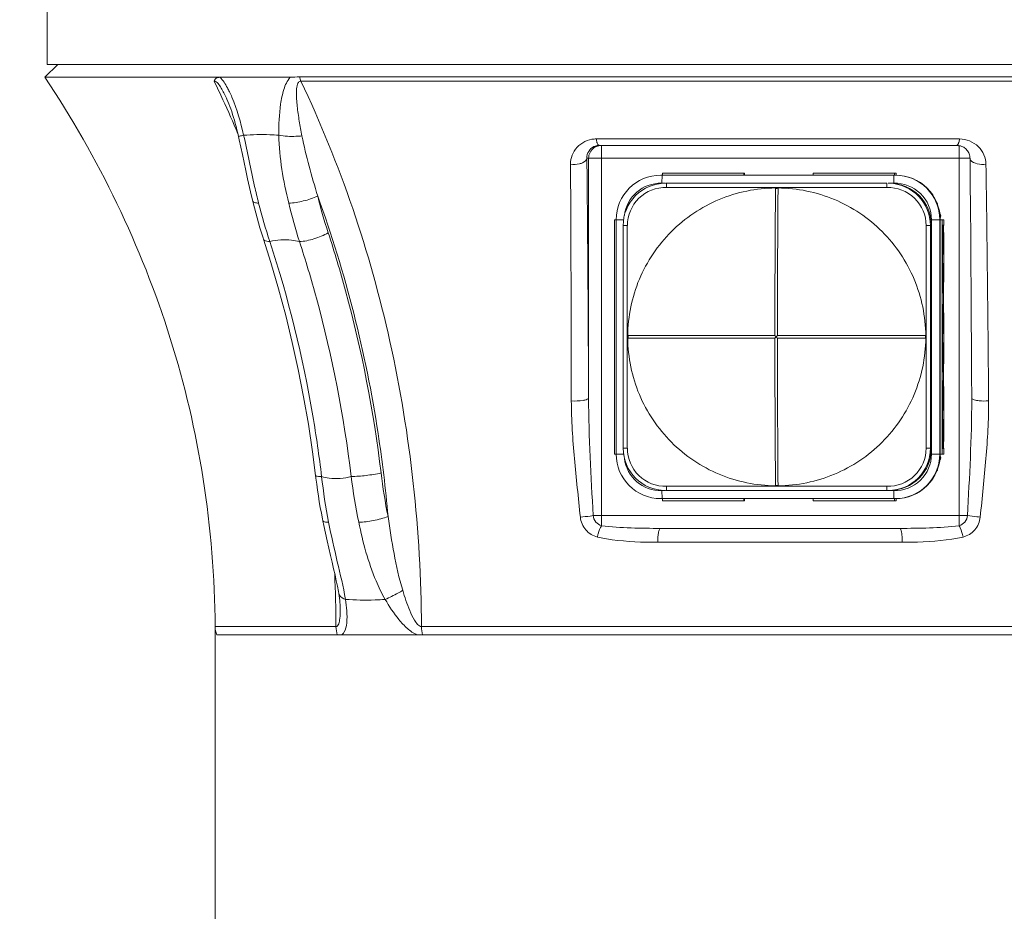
# Model space of a CAD drawing. Header units: millimetres. Extents: x 16720 to 74016, y 25810 to 81213.
# Tile 186 of 256: x 33143 to 33166, y 43435 to 43456. Entities that reach past the tile are written whole.
import ezdxf
from ezdxf import colors
from ezdxf.entities.mleader import LeaderData, LeaderLine
from ezdxf.math import Vec2, Vec3

# ---------------------------------------------------------------- set-up
doc = ezdxf.new("R2010")
doc.units = ezdxf.units.MM
for name, color, linetype, lineweight in [('1', 7, 'Continuous', 9), ('_OPISY', 110, 'Continuous', 9), ('_WIDOKOWE', 252, 'Continuous', 9), ('_WYMIAR', 151, 'Continuous', 9)]:
    doc.layers.add(name, color=color, linetype=linetype, lineweight=lineweight)
doc.styles.add('ROMANS', font='romans.shx', dxfattribs={"width": 0.8, "height": 17})
doc.styles.add('ROMANS 50', font='romans.shx', dxfattribs={"width": 0.7, "height": 10})
doc.dimstyles.new('DOM w 50', dxfattribs={"dimscale": 3, "dimtxt": 10, "dimasz": 0.3, "dimexe": 1.25, "dimexo": 2, "dimgap": 1, "dimtad": 1, "dimdec": 0, "dimtxsty": 'ROMANS 50', "dimblk1": 'wymgreg', "dimblk2": 'wymgregII', "dimsah": 1, "dimcen": 2.5, "dimdle": 1, "dimse1": 1, "dimse2": 1, "dimclre": 254, "dimadec": 0, "dimazin": 0, "dimtfac": 1, "dimtdec": 0, "dimtix": 1, "dimtmove": 1, "dimatfit": 3, "dimfxl": 1.25, "dimarcsym": 0})

# ---------------------------------------------------------------- blocks, each defined once
blk = doc.blocks.new('wymgreg')
at = {"layer": '1'}
for p, q in [((0, 5.674), (0, -5.674)), ((0, 0), (4.95, 4.95)), ((0, 0), (-4.95, -4.95)), ((4.765, 0), (-3.887, 0))]:
    blk.add_line(p, q, dxfattribs=at)
blk = doc.blocks.new('wymgregII')
at = {"layer": '1', "rotation": 180}
blk.add_blockref('wymgreg', (0, 0), dxfattribs=at)
blk = doc.blocks.new('*D6474')
at = {"layer": '_WYMIAR', "color": 0, "lineweight": -2}
blk.add_line((32032.579, 42148.669), (32032.579, 43520.252), dxfattribs=at)
at = {"layer": 'Defpoints', "color": 0}
for p in [(32032.579, 43521.152), (33746.709, 43521.152), (32311.709, 42147.769)]:
    blk.add_point(p, dxfattribs=at)
at = {"layer": '_WYMIAR', "color": 0, "linetype": 'ByBlock', "lineweight": -2, "xscale": 0.8999999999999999, "yscale": 0.8999999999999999, "zscale": 0.8999999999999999}
for name, p, rotation in [('wymgregII', (32032.579, 43521.152), 90), ('wymgreg', (32032.579, 42147.769), 270)]:
    blk.add_blockref(name, p, dxfattribs=dict(at, rotation=rotation))
at = {"layer": '_WYMIAR', "color": 0, "insert": (32024.579, 42834.461), "char_height": 10, "attachment_point": 5, "rotation": 90, "style": 'ROMANS 50'}
blk.add_mtext('1373', dxfattribs=at)
blk = doc.blocks.new('*D6479')
at = {"layer": '_WYMIAR', "color": 0, "lineweight": -2}
blk.add_line((32050.06, 43265.218), (32050.06, 43520.252), dxfattribs=at)
at = {"layer": 'Defpoints', "color": 0}
for p in [(32050.06, 43521.152), (33746.709, 43521.152), (32290.133, 43264.318)]:
    blk.add_point(p, dxfattribs=at)
at = {"layer": '_WYMIAR', "color": 0, "linetype": 'ByBlock', "lineweight": -2, "xscale": 0.8999999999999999, "yscale": 0.8999999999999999, "zscale": 0.8999999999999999}
for name, p, rotation in [('wymgregII', (32050.06, 43521.152), 90), ('wymgreg', (32050.06, 43264.318), 270)]:
    blk.add_blockref(name, p, dxfattribs=dict(at, rotation=rotation))
at = {"layer": '_WYMIAR', "color": 0, "insert": (32042.06, 43392.735), "char_height": 10, "attachment_point": 5, "rotation": 90, "style": 'ROMANS 50'}
blk.add_mtext('257', dxfattribs=at)
blk = doc.blocks.new('*D6659')
at = {"layer": '_WYMIAR', "color": 0, "lineweight": -2}
blk.add_line((32013.42, 43265.218), (32013.42, 43520.252), dxfattribs=at)
at = {"layer": 'Defpoints', "color": 0}
for p in [(32013.42, 43521.152), (33746.709, 43521.152), (32290.133, 43264.318)]:
    blk.add_point(p, dxfattribs=at)
at = {"layer": '_WYMIAR', "color": 0, "linetype": 'ByBlock', "lineweight": -2, "xscale": 0.8999999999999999, "yscale": 0.8999999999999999, "zscale": 0.8999999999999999}
for name, p, rotation in [('wymgregII', (32013.42, 43521.152), 90), ('wymgreg', (32013.42, 43264.318), 270)]:
    blk.add_blockref(name, p, dxfattribs=dict(at, rotation=rotation))
at = {"layer": '_WYMIAR', "color": 0, "insert": (32005.42, 43392.735), "char_height": 10, "attachment_point": 5, "rotation": 90, "style": 'ROMANS 50'}
blk.add_mtext('257', dxfattribs=at)
blk = doc.blocks.new('*D6663')
at = {"layer": '_WYMIAR', "color": 0, "lineweight": -2}
blk.add_line((31996.031, 42271.65), (31996.031, 43520.252), dxfattribs=at)
at = {"layer": 'Defpoints', "color": 0}
for p in [(31996.031, 43521.152), (33746.709, 43521.152), (32293.553, 42270.75)]:
    blk.add_point(p, dxfattribs=at)
at = {"layer": '_WYMIAR', "color": 0, "linetype": 'ByBlock', "lineweight": -2, "xscale": 0.8999999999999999, "yscale": 0.8999999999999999, "zscale": 0.8999999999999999}
for name, p, rotation in [('wymgregII', (31996.031, 43521.152), 90), ('wymgreg', (31996.031, 42270.75), 270)]:
    blk.add_blockref(name, p, dxfattribs=dict(at, rotation=rotation))
at = {"layer": '_WYMIAR', "color": 0, "insert": (31988.031, 42895.951), "char_height": 10, "attachment_point": 5, "rotation": 90, "style": 'ROMANS 50'}
blk.add_mtext('1250', dxfattribs=at)

msp = doc.modelspace()

# ---------------------------------------------------------------- linework, layer by layer
at = {"layer": '_WIDOKOWE'}
for p, q in [((33143.38, 43456.413), (33143.38, 43454.513)), ((33143.33, 43454.213), (33143.63, 43454.513)), ((33143.38, 43454.513), (33178.28, 43454.513)), ((33143.33, 43454.213), (33147.442, 43454.213)), ((33147.443, 43454.213), (33149.088, 43454.213)), ((33171.875, 43454.222), (33149.307, 43454.222)), ((33171.844, 43454.126), (33149.34, 43454.126)), ((33147.594, 43453.722), (33147.594, 43453.723)), ((33156.277, 43452.764), (33164.81, 43452.764)), ((33156.349, 43452.613), (33164.747, 43452.613)), ((33156.058, 43452.313), (33165.056, 43452.313)), ((33156.099, 43446.681), (33156.099, 43452.313)), ((33156.404, 43443.913), (33156.404, 43452.313)), ((33164.803, 43452.313), (33164.803, 43443.913)), ((33157.823, 43451.913), (33157.793, 43451.914)), ((33157.823, 43451.913), (33157.817, 43451.723)), ((33163.269, 43451.913), (33157.823, 43451.913)), ((33157.834, 43451.963), (33159.762, 43451.963)), ((33157.834, 43451.913), (33157.834, 43451.963)), ((33159.744, 43451.913), (33159.744, 43451.963)), ((33159.762, 43451.913), (33159.762, 43451.963)), ((33159.762, 43451.963), (33159.762, 43451.913)), ((33161.37, 43451.963), (33163.319, 43451.963)), ((33161.37, 43451.913), (33161.37, 43451.963)), ((33163.269, 43451.913), (33163.268, 43451.723)), ((33163.299, 43451.914), (33163.269, 43451.913)), ((33163.28, 43451.913), (33163.28, 43451.963)), ((33163.319, 43451.914), (33163.319, 43451.963)), ((33157.892, 43451.723), (33157.817, 43451.723)), ((33157.927, 43451.724), (33157.904, 43451.724)), ((33163.106, 43451.623), (33157.93, 43451.623)), ((33163.106, 43451.723), (33157.933, 43451.723)), ((33160.548, 43451.613), (33160.488, 43451.613)), ((33163.158, 43451.724), (33163.135, 43451.724)), ((33163.268, 43451.723), (33163.158, 43451.723)), ((33156.92, 43450.867), (33156.707, 43450.867)), ((33156.707, 43445.359), (33156.707, 43450.867)), ((33156.747, 43450.867), (33156.747, 43445.359)), ((33164.152, 43450.867), (33164.349, 43450.867)), ((33164.152, 43445.359), (33164.152, 43450.867)), ((33164.346, 43445.359), (33164.346, 43450.867)), ((33164.349, 43445.359), (33164.349, 43450.867)), ((33164.353, 43450.867), (33164.445, 43450.867)), ((33164.353, 43445.359), (33164.353, 43450.867)), ((33164.356, 43445.359), (33164.356, 43450.867)), ((33164.406, 43445.359), (33164.406, 43450.867)), ((33164.445, 43450.727), (33164.445, 43450.867)), ((33157.008, 43450.729), (33156.91, 43450.729)), ((33156.91, 43450.729), (33156.91, 43445.497)), ((33157.008, 43450.729), (33157.008, 43445.497)), ((33164.027, 43450.729), (33164.152, 43450.729)), ((33164.027, 43445.497), (33164.027, 43450.729)), ((33164.129, 43445.497), (33164.129, 43450.729)), ((33164.435, 43450.727), (33164.445, 43450.727)), ((33157.018, 43448.143), (33160.473, 43448.143)), ((33157.018, 43448.143), (33157.018, 43448.083)), ((33160.473, 43448.083), (33157.018, 43448.083)), ((33160.419, 43448.083), (33160.404, 43448.083)), ((33160.533, 43448.143), (33164.017, 43448.143)), ((33164.017, 43448.083), (33160.533, 43448.083)), ((33160.596, 43448.143), (33160.613, 43448.143)), ((33164.017, 43448.083), (33164.017, 43448.143)), ((33165.094, 43447.249), (33165.097, 43446.639)), ((33165.097, 43446.639), (33165.097, 43446.639)), ((33156.92, 43445.359), (33156.707, 43445.359)), ((33157.008, 43445.497), (33156.91, 43445.497)), ((33164.027, 43445.497), (33164.152, 43445.497)), ((33164.152, 43445.359), (33164.349, 43445.359)), ((33164.353, 43445.359), (33164.445, 43445.359)), ((33164.445, 43445.499), (33164.435, 43445.499)), ((33164.445, 43445.359), (33164.445, 43445.499)), ((33157.93, 43444.603), (33163.106, 43444.603)), ((33160.488, 43444.613), (33160.548, 43444.613)), ((33157.817, 43444.503), (33157.892, 43444.503)), ((33157.823, 43444.313), (33157.817, 43444.503)), ((33157.904, 43444.503), (33157.933, 43444.503)), ((33157.927, 43444.503), (33157.904, 43444.503)), ((33157.933, 43444.503), (33163.106, 43444.503)), ((33163.106, 43444.503), (33163.135, 43444.503)), ((33163.158, 43444.503), (33163.135, 43444.503)), ((33163.158, 43444.503), (33163.268, 43444.503)), ((33163.269, 43444.313), (33163.268, 43444.503)), ((33157.793, 43444.313), (33157.823, 43444.313)), ((33157.823, 43444.313), (33163.269, 43444.313)), ((33157.834, 43444.313), (33157.834, 43444.263)), ((33157.834, 43444.263), (33159.762, 43444.263)), ((33159.744, 43444.313), (33159.744, 43444.263)), ((33159.762, 43444.313), (33159.762, 43444.263)), ((33159.762, 43444.313), (33159.762, 43444.263)), ((33161.37, 43444.313), (33161.37, 43444.263)), ((33161.37, 43444.263), (33163.319, 43444.263)), ((33163.269, 43444.313), (33163.299, 43444.313)), ((33163.28, 43444.313), (33163.28, 43444.263)), ((33163.319, 43444.313), (33163.319, 43444.263)), ((33156.205, 43443.913), (33164.998, 43443.913)), ((33157.79, 43443.613), (33163.406, 43443.613)), ((33157.722, 43443.286), (33163.464, 43443.286)), ((33150.231, 43442.086), (33150.231, 43442.085)), ((33150.265, 43441.761), (33150.265, 43441.762)), ((33147.329, 43441.303), (33150.166, 43441.303)), ((33147.329, 43441.303), (33147.329, 43416.481)), ((33152.175, 43441.303), (33169.11, 43441.303)), ((33147.368, 43441.113), (33174.291, 43441.113))]:
    msp.add_line(p, q, dxfattribs=at)
for points in [[(33147.594, 43453.723), (33147.604, 43453.701), (33147.627, 43453.647), (33147.65, 43453.59), (33147.673, 43453.531), (33147.695, 43453.469), (33147.717, 43453.406), (33147.739, 43453.34), (33147.759, 43453.272), (33147.78, 43453.203), (33147.8, 43453.131), (33147.819, 43453.058), (33147.839, 43452.982), (33147.857, 43452.904), (33147.876, 43452.825)], [(33147.876, 43452.825), (33147.894, 43452.741), (33147.93, 43452.574), (33147.967, 43452.398), (33148.006, 43452.214), (33148.046, 43452.022), (33148.088, 43451.825), (33148.132, 43451.626), (33148.18, 43451.423), (33148.21, 43451.301)], [(33164.747, 43452.613), (33164.755, 43452.613), (33164.783, 43452.611), (33164.811, 43452.606), (33164.837, 43452.6)], [(33164.837, 43452.6), (33164.862, 43452.591), (33164.886, 43452.58), (33164.909, 43452.568), (33164.93, 43452.554), (33164.949, 43452.538), (33164.968, 43452.521), (33164.985, 43452.503), (33165, 43452.483), (33165.014, 43452.461), (33165.026, 43452.438), (33165.037, 43452.414), (33165.045, 43452.388), (33165.052, 43452.361), (33165.056, 43452.331), (33165.057, 43452.31)], [(33165.057, 43452.31), (33165.062, 43451.757), (33165.068, 43451.122), (33165.073, 43450.482), (33165.078, 43449.839), (33165.083, 43449.194), (33165.087, 43448.547), (33165.091, 43447.898), (33165.094, 43447.249)], [(33148.21, 43451.301), (33148.22, 43451.261), (33148.25, 43451.144), (33148.281, 43451.027), (33148.313, 43450.91), (33148.347, 43450.793), (33148.381, 43450.676), (33148.417, 43450.559), (33148.454, 43450.442), (33148.466, 43450.407)], [(33148.466, 43450.407), (33148.637, 43449.864), (33148.818, 43449.242), (33148.986, 43448.614), (33149.139, 43447.982), (33149.279, 43447.345), (33149.405, 43446.705), (33149.517, 43446.061), (33149.614, 43445.415), (33149.687, 43444.855)], [(33160.397, 43448.143), (33160.413, 43448.143), (33160.421, 43448.143), (33160.429, 43448.143), (33160.437, 43448.143), (33160.445, 43448.143), (33160.455, 43448.144), (33160.464, 43448.144), (33160.473, 43448.143)], [(33160.473, 43448.083), (33160.465, 43448.082), (33160.457, 43448.082), (33160.448, 43448.083), (33160.441, 43448.083), (33160.433, 43448.083), (33160.426, 43448.083), (33160.419, 43448.083)], [(33160.533, 43448.143), (33160.543, 43448.144), (33160.553, 43448.144), (33160.562, 43448.143), (33160.571, 43448.143), (33160.579, 43448.143), (33160.588, 43448.143), (33160.596, 43448.143)], [(33160.616, 43448.083), (33160.598, 43448.083), (33160.59, 43448.083), (33160.581, 43448.083), (33160.572, 43448.083), (33160.563, 43448.083), (33160.554, 43448.082), (33160.543, 43448.082), (33160.533, 43448.083)], [(33149.687, 43444.855), (33149.694, 43444.794), (33149.712, 43444.653), (33149.732, 43444.514), (33149.753, 43444.377), (33149.774, 43444.24), (33149.797, 43444.105), (33149.822, 43443.971), (33149.847, 43443.839), (33149.856, 43443.793)], [(33149.856, 43443.793), (33149.879, 43443.681), (33149.918, 43443.497), (33149.958, 43443.318), (33149.997, 43443.145), (33150.036, 43442.978), (33150.074, 43442.818), (33150.109, 43442.665), (33150.143, 43442.519), (33150.173, 43442.381), (33150.2, 43442.251), (33150.223, 43442.13), (33150.231, 43442.086)], [(33150.231, 43442.085), (33150.24, 43442.028), (33150.248, 43441.972), (33150.254, 43441.919), (33150.259, 43441.869), (33150.263, 43441.821), (33150.265, 43441.777), (33150.265, 43441.762)]]:
    msp.add_lwpolyline(points, dxfattribs=at)
for centre, radius, start, end in [((33122.488, 43442.235), 27.519, 24.5885, 25.5997), ((33145.181, 43452.674), 2.758, 22.9086, 25.7822), ((33122.338, 43442.167), 27.684, 22.783, 24.5877), ((33156.277, 43452.146), 0.619, 90.0049, 94.2276), ((33156.399, 43452.312), 0.301, 108.0415, 125.9658), ((33156.398, 43452.313), 0.3, 101.9763, 107.972), ((33156.399, 43452.312), 0.301, 90.04, 101.9899), ((33150.157, 43452.316), 14.645, 359.9885, 0.6906), ((32391.289, 43440.774), 774.226, 0.431952, 0.84354), ((33157.793, 43450.867), 1.047, 90.0051, 180.0046), ((33163.299, 43450.867), 1.047, 359.9954, 89.9949), ((33163.302, 43450.867), 1.047, 359.9951, 89.9953), ((33163.306, 43450.867), 1.047, 359.9951, 89.9953), ((33163.31, 43450.867), 1.047, 359.9951, 89.9953), ((33157.904, 43450.729), 0.994, 90.0044, 180.0044), ((33157.79, 43450.867), 0.857, 88.1828, 173.3828), ((33157.903, 43450.729), 0.894, 88.2675, 180.0051), ((33157.904, 43450.73), 0.994, 88.6637, 90.001), ((33157.904, 43450.731), 0.993, 88.3522, 88.6636), ((33163.133, 43450.729), 0.894, 359.9949, 91.7324), ((33163.135, 43450.729), 0.995, 88.0442, 89.9991), ((33163.158, 43450.729), 0.994, 359.9954, 89.9949), ((33163.134, 43450.729), 0.994, 359.9955, 88.0388), ((33163.295, 43450.867), 0.857, 359.9953, 91.816), ((33161.757, 43454.401), 12.385, 193.9237, 198.0584), ((33160.223, 43454.246), 12.244, 194.1256, 198.5272), ((33162.512, 43454.539), 13.851, 193.7038, 197.5814), ((33158.834, 43448.113), 1.669, 359.8725, 0.1275), ((33157.793, 43445.359), 1.047, 179.9954, 269.9949), ((33157.904, 43445.497), 0.994, 179.9956, 269.9956), ((33157.903, 43445.497), 0.894, 179.9949, 271.7324), ((33163.133, 43445.497), 0.894, 268.2676, 0.0051), ((33163.134, 43445.497), 0.994, 270.1945, 0.0049), ((33163.158, 43445.497), 0.994, 270.0051, 0.0046), ((33163.295, 43445.359), 0.857, 268.184, 0.0047), ((33163.299, 43445.359), 1.047, 270.0051, 0.0046), ((33163.302, 43445.359), 1.047, 270.0047, 0.0049), ((33163.306, 43445.359), 1.047, 270.0047, 0.0049), ((33163.31, 43445.359), 1.047, 270.0047, 0.0049), ((33157.79, 43445.359), 0.857, 186.6185, 271.8172), ((33162.736, 43446.256), 12.986, 186.2965, 191.095), ((33165.592, 43446.78), 15.195, 187.367, 191.4762), ((33164.482, 43446.502), 13.352, 186.8294, 191.2775), ((33163.135, 43445.497), 0.994, 270.0008, 270.1904), ((33161.99, 43443.314), 1.474, 358.9111, 4.0415), ((33117.29, 43441.119), 32.876, 0.3208, 2.4983), ((33147.829, 43441.307), 0.5, 180.4476, 202.8034)]:
    msp.add_arc(centre, radius, start, end, dxfattribs=at)
for points, knots in [([(33143.33, 43454.213), (33144.589, 43452.326), (33146.095, 43449.209), (33147.136, 43444.758), (33147.32, 43442.463), (33147.329, 43441.303)], [0, 0, 0, 0, 0.497433, 0.745715, 1, 1, 1, 1]), ([(33147.306, 43454.126), (33147.312, 43454.153), (33147.351, 43454.206), (33147.413, 43454.213), (33147.443, 43454.213)], [0, 0, 0, 0, 0.48001, 1, 1, 1, 1]), ([(33147.594, 43453.723), (33147.557, 43453.804), (33147.496, 43453.927), (33147.406, 43454.059), (33147.341, 43454.128), (33147.306, 43454.126)], [0, 0, 0, 0, 0.530235, 0.78948, 1, 1, 1, 1]), ([(33147.664, 43453.873), (33147.649, 43453.905), (33147.587, 43454.025), (33147.513, 43454.142), (33147.443, 43454.213)], [0, 0, 0, 0, 0.261109, 1, 1, 1, 1]), ([(33149.088, 43454.213), (33149.017, 43454.132), (33148.927, 43453.918), (33148.835, 43453.46), (33148.822, 43453.096), (33148.824, 43452.852)], [0, 0, 0, 0, 0.229584, 0.478919, 1, 1, 1, 1]), ([(33149.34, 43454.126), (33149.319, 43454.127), (33149.274, 43454.096), (33149.253, 43454.026), (33149.24, 43453.95), (33149.232, 43453.784), (33149.252, 43453.528), (33149.301, 43453.184), (33149.344, 43452.953), (33149.366, 43452.837)], [0, 0, 0, 0, 0.04835, 0.102402, 0.160704, 0.221307, 0.474161, 0.735076, 1, 1, 1, 1]), ([(33152.175, 43441.303), (33152.162, 43443.55), (33151.689, 43447.966), (33150.267, 43452.178), (33149.34, 43454.126)], [0, 0, 0, 0, 0.510308, 1, 1, 1, 1]), ([(33147.876, 43452.825), (33147.876, 43452.822), (33147.892, 43452.831), (33147.91, 43452.829), (33147.951, 43452.842), (33147.98, 43452.847), (33147.997, 43452.851)], [0, 0, 0, 0, 0.065155, 0.258715, 0.574775, 1, 1, 1, 1]), ([(33148.824, 43452.852), (33148.753, 43452.857), (33148.478, 43452.872), (33148.201, 43452.866), (33147.997, 43452.851)], [0, 0, 0, 0, 0.258534, 1, 1, 1, 1]), ([(33148.349, 43451.258), (33148.316, 43451.388), (33148.19, 43451.917), (33148.087, 43452.451), (33147.997, 43452.851)], [0, 0, 0, 0, 0.247315, 1, 1, 1, 1]), ([(33149.366, 43452.837), (33149.32, 43452.832), (33149.139, 43452.82), (33148.956, 43452.826), (33148.824, 43452.852)], [0, 0, 0, 0, 0.25841, 1, 1, 1, 1]), ([(33155.674, 43452.171), (33155.673, 43452.313), (33155.788, 43452.616), (33156.083, 43452.752), (33156.232, 43452.763)], [0, 0, 0, 0, 0.487579, 1, 1, 1, 1]), ([(33156.303, 43452.663), (33156.3, 43452.67), (33156.289, 43452.703), (33156.282, 43452.737), (33156.277, 43452.764)], [0, 0, 0, 0, 0.213399, 1, 1, 1, 1]), ([(33164.81, 43452.764), (33164.969, 43452.764), (33165.292, 43452.638), (33165.429, 43452.321), (33165.431, 43452.172)], [0, 0, 0, 0, 0.51652, 1, 1, 1, 1]), ([(33156.058, 43452.313), (33156.057, 43452.368), (33156.086, 43452.482), (33156.174, 43452.561), (33156.224, 43452.585)], [0, 0, 0, 0, 0.49655, 1, 1, 1, 1]), ([(33156.224, 43452.585), (33156.233, 43452.589), (33156.272, 43452.606), (33156.316, 43452.613), (33156.349, 43452.613)], [0, 0, 0, 0, 0.229519, 1, 1, 1, 1]), ([(33156.349, 43452.613), (33156.345, 43452.613), (33156.321, 43452.621), (33156.311, 43452.645), (33156.303, 43452.663)], [0, 0, 0, 0, 0.177572, 1, 1, 1, 1]), ([(33156.404, 43452.313), (33156.404, 43452.351), (33156.403, 43452.422), (33156.403, 43452.506), (33156.401, 43452.559), (33156.402, 43452.588), (33156.398, 43452.601), (33156.401, 43452.613), (33156.399, 43452.613)], [0, 0, 0, 0, 0.382488, 0.706766, 0.831094, 0.923507, 0.980482, 1, 1, 1, 1]), ([(33164.756, 43452.615), (33164.754, 43452.615), (33164.752, 43452.614), (33164.749, 43452.613), (33164.747, 43452.613)], [0, 0, 0, 0, 0.51384, 1, 1, 1, 1]), ([(33164.794, 43452.684), (33164.791, 43452.675), (33164.783, 43452.651), (33164.771, 43452.623), (33164.756, 43452.615)], [0, 0, 0, 0, 0.341924, 1, 1, 1, 1]), ([(33164.802, 43452.493), (33164.801, 43452.507), (33164.8, 43452.545), (33164.801, 43452.584), (33164.798, 43452.609)], [0, 0, 0, 0, 0.361267, 1, 1, 1, 1]), ([(33155.886, 43452.181), (33155.91, 43452.187), (33155.978, 43452.207), (33156.056, 43452.263), (33156.058, 43452.313)], [0, 0, 0, 0, 0.329325, 1, 1, 1, 1]), ([(33156.058, 43452.313), (33156.063, 43451.863), (33156.08, 43449.986), (33156.092, 43448.108), (33156.099, 43446.681)], [0, 0, 0, 0, 0.239801, 1, 1, 1, 1]), ([(33165.057, 43452.31), (33165.057, 43452.296), (33165.083, 43452.221), (33165.169, 43452.193), (33165.228, 43452.18)], [0, 0, 0, 0, 0.187823, 1, 1, 1, 1]), ([(33155.674, 43452.171), (33155.677, 43451.726), (33155.686, 43449.873), (33155.69, 43448.019), (33155.693, 43446.61)], [0, 0, 0, 0, 0.239768, 1, 1, 1, 1]), ([(33160.488, 43451.613), (33160.037, 43451.609), (33159.129, 43451.423), (33157.981, 43450.651), (33157.208, 43449.502), (33157.022, 43448.594), (33157.018, 43448.143)], [0, 0, 0, 0, 0.249982, 0.499974, 0.749981, 1, 1, 1, 1]), ([(33157.932, 43451.714), (33157.932, 43451.709), (33157.931, 43451.679), (33157.93, 43451.649), (33157.93, 43451.623)], [0, 0, 0, 0, 0.167895, 1, 1, 1, 1]), ([(33157.933, 43451.723), (33157.932, 43451.723), (33157.933, 43451.719), (33157.932, 43451.717), (33157.932, 43451.714)], [0, 0, 0, 0, 0.255653, 1, 1, 1, 1]), ([(33160.473, 43448.143), (33160.473, 43448.44), (33160.475, 43449.597), (33160.482, 43450.753), (33160.488, 43451.613)], [0, 0, 0, 0, 0.25654, 1, 1, 1, 1]), ([(33160.488, 43451.613), (33160.488, 43451.609), (33160.501, 43451.604), (33160.518, 43451.603), (33160.535, 43451.603), (33160.548, 43451.609), (33160.548, 43451.613)], [0, 0, 0, 0, 0.177657, 0.506423, 0.830736, 1, 1, 1, 1]), ([(33160.548, 43451.613), (33160.546, 43451.331), (33160.539, 43450.175), (33160.533, 43449.018), (33160.533, 43448.143)], [0, 0, 0, 0, 0.243836, 1, 1, 1, 1]), ([(33164.017, 43448.143), (33164.013, 43448.594), (33163.827, 43449.502), (33163.055, 43450.651), (33161.906, 43451.423), (33160.998, 43451.609), (33160.548, 43451.613)], [0, 0, 0, 0, 0.250019, 0.500026, 0.750018, 1, 1, 1, 1]), ([(33163.106, 43451.723), (33163.105, 43451.723), (33163.106, 43451.719), (33163.105, 43451.715), (33163.105, 43451.705), (33163.105, 43451.693), (33163.105, 43451.678), (33163.105, 43451.654), (33163.105, 43451.636), (33163.106, 43451.623)], [0, 0, 0, 0, 0.019498, 0.076435, 0.168832, 0.29319, 0.444628, 0.617416, 1, 1, 1, 1]), ([(33149.737, 43451.421), (33149.629, 43451.37), (33149.403, 43451.301), (33149.171, 43451.259), (33149.055, 43451.258)], [0, 0, 0, 0, 0.507199, 1, 1, 1, 1]), ([(33151.388, 43443.891), (33151.331, 43444.543), (33151.026, 43447.099), (33150.393, 43449.618), (33149.737, 43451.421)], [0, 0, 0, 0, 0.254416, 1, 1, 1, 1]), ([(33148.21, 43451.301), (33148.214, 43451.284), (33148.269, 43451.259), (33148.316, 43451.258), (33148.349, 43451.258)], [0, 0, 0, 0, 0.341531, 1, 1, 1, 1]), ([(33164.355, 43450.903), (33164.365, 43450.918), (33164.376, 43450.957), (33164.36, 43450.993), (33164.347, 43451.007)], [0, 0, 0, 0, 0.500002, 1, 1, 1, 1]), ([(33164.422, 43450.735), (33164.418, 43450.706), (33164.417, 43450.616), (33164.412, 43450.446), (33164.41, 43450.211), (33164.409, 43449.944), (33164.41, 43449.676), (33164.412, 43449.442), (33164.417, 43449.271), (33164.418, 43449.182), (33164.422, 43449.152)], [0, 0, 0, 0, 0.056774, 0.169341, 0.323557, 0.5, 0.676443, 0.830659, 0.943226, 1, 1, 1, 1]), ([(33164.424, 43450.744), (33164.423, 43450.744), (33164.423, 43450.74), (33164.422, 43450.738), (33164.422, 43450.735)], [0, 0, 0, 0, 0.269204, 1, 1, 1, 1]), ([(33164.424, 43449.144), (33164.425, 43449.144), (33164.425, 43449.152), (33164.428, 43449.161), (33164.428, 43449.181), (33164.43, 43449.207), (33164.431, 43449.24), (33164.433, 43449.298), (33164.434, 43449.385), (33164.436, 43449.505), (33164.437, 43449.641), (33164.438, 43449.79), (33164.438, 43449.944), (33164.438, 43450.098), (33164.437, 43450.246), (33164.436, 43450.382), (33164.434, 43450.502), (33164.433, 43450.589), (33164.431, 43450.647), (33164.43, 43450.681), (33164.428, 43450.706), (33164.428, 43450.727), (33164.425, 43450.736), (33164.425, 43450.744), (33164.424, 43450.744)], [0, 0, 0, 0, 0.002562, 0.009807, 0.021754, 0.038293, 0.059275, 0.084495, 0.146653, 0.222382, 0.308776, 0.402515, 0.5, 0.597485, 0.691224, 0.777618, 0.853347, 0.915505, 0.940725, 0.961707, 0.978246, 0.990193, 0.997438, 1, 1, 1, 1]), ([(33164.433, 43449.099), (33164.436, 43449.211), (33164.44, 43449.474), (33164.443, 43450.017), (33164.441, 43450.448), (33164.435, 43450.727)], [0, 0, 0, 0, 0.20651, 0.485336, 1, 1, 1, 1]), ([(33148.466, 43450.407), (33148.469, 43450.398), (33148.505, 43450.354), (33148.568, 43450.356), (33148.613, 43450.356)], [0, 0, 0, 0, 0.166071, 1, 1, 1, 1]), ([(33149.308, 43450.356), (33149.247, 43450.369), (33149.018, 43450.408), (33148.779, 43450.398), (33148.613, 43450.356)], [0, 0, 0, 0, 0.265774, 1, 1, 1, 1]), ([(33149.983, 43450.562), (33149.88, 43450.497), (33149.658, 43450.409), (33149.423, 43450.356), (33149.308, 43450.356)], [0, 0, 0, 0, 0.512075, 1, 1, 1, 1]), ([(33149.983, 43450.562), (33150.13, 43450.11), (33150.682, 43448.261), (33151.051, 43446.358), (33151.225, 43444.915)], [0, 0, 0, 0, 0.246517, 1, 1, 1, 1]), ([(33149.828, 43444.832), (33149.771, 43445.309), (33149.5, 43447.177), (33149.049, 43449.018), (33148.613, 43450.356)], [0, 0, 0, 0, 0.254602, 1, 1, 1, 1]), ([(33149.308, 43450.356), (33149.452, 43449.914), (33149.992, 43448.105), (33150.353, 43446.244), (33150.523, 43444.832)], [0, 0, 0, 0, 0.246327, 1, 1, 1, 1]), ([(33164.422, 43449.152), (33164.422, 43449.15), (33164.423, 43449.148), (33164.423, 43449.144), (33164.424, 43449.144)], [0, 0, 0, 0, 0.730796, 1, 1, 1, 1]), ([(33164.433, 43449.099), (33164.433, 43449.087), (33164.432, 43449.03), (33164.432, 43448.972), (33164.433, 43448.928)], [0, 0, 0, 0, 0.213006, 1, 1, 1, 1]), ([(33164.422, 43448.874), (33164.418, 43448.845), (33164.417, 43448.755), (33164.412, 43448.584), (33164.41, 43448.35), (33164.409, 43448.083), (33164.41, 43447.815), (33164.412, 43447.581), (33164.417, 43447.41), (33164.418, 43447.321), (33164.422, 43447.291)], [0, 0, 0, 0, 0.056774, 0.169341, 0.323557, 0.5, 0.676443, 0.830659, 0.943226, 1, 1, 1, 1]), ([(33164.424, 43448.883), (33164.423, 43448.883), (33164.423, 43448.879), (33164.422, 43448.876), (33164.422, 43448.874)], [0, 0, 0, 0, 0.269204, 1, 1, 1, 1]), ([(33164.424, 43447.283), (33164.425, 43447.283), (33164.425, 43447.291), (33164.428, 43447.3), (33164.428, 43447.32), (33164.43, 43447.346), (33164.431, 43447.379), (33164.433, 43447.437), (33164.434, 43447.524), (33164.436, 43447.644), (33164.437, 43447.78), (33164.438, 43447.929), (33164.438, 43448.083), (33164.438, 43448.237), (33164.437, 43448.385), (33164.436, 43448.521), (33164.434, 43448.641), (33164.433, 43448.728), (33164.431, 43448.786), (33164.43, 43448.82), (33164.428, 43448.845), (33164.428, 43448.866), (33164.425, 43448.875), (33164.425, 43448.883), (33164.424, 43448.883)], [0, 0, 0, 0, 0.002562, 0.009807, 0.021754, 0.038293, 0.059275, 0.084495, 0.146653, 0.222382, 0.308776, 0.402515, 0.5, 0.597485, 0.691224, 0.777618, 0.853347, 0.915505, 0.940725, 0.961707, 0.978246, 0.990193, 0.997438, 1, 1, 1, 1]), ([(33164.434, 43447.265), (33164.437, 43447.387), (33164.441, 43447.668), (33164.442, 43448.106), (33164.44, 43448.538), (33164.437, 43448.811), (33164.433, 43448.928)], [0, 0, 0, 0, 0.220262, 0.507124, 0.79019, 1, 1, 1, 1]), ([(33157.018, 43448.083), (33157.022, 43448.083), (33157.028, 43448.096), (33157.029, 43448.113), (33157.028, 43448.13), (33157.022, 43448.143), (33157.018, 43448.143)], [0, 0, 0, 0, 0.175577, 0.5, 0.824423, 1, 1, 1, 1]), ([(33157.018, 43448.083), (33157.022, 43447.633), (33157.208, 43446.724), (33157.981, 43445.576), (33159.129, 43444.803), (33160.037, 43444.617), (33160.488, 43444.613)], [0, 0, 0, 0, 0.250019, 0.500026, 0.750018, 1, 1, 1, 1]), ([(33160.503, 43448.117), (33160.499, 43448.118), (33160.493, 43448.125), (33160.484, 43448.133), (33160.477, 43448.138), (33160.475, 43448.143), (33160.473, 43448.143)], [0, 0, 0, 0, 0.333923, 0.645379, 0.893111, 1, 1, 1, 1]), ([(33160.473, 43448.083), (33160.475, 43448.083), (33160.477, 43448.088), (33160.484, 43448.093), (33160.493, 43448.101), (33160.499, 43448.109), (33160.503, 43448.109)], [0, 0, 0, 0, 0.106858, 0.354312, 0.663874, 1, 1, 1, 1]), ([(33160.488, 43444.613), (33160.486, 43444.895), (33160.479, 43446.052), (33160.473, 43447.208), (33160.473, 43448.083)], [0, 0, 0, 0, 0.243836, 1, 1, 1, 1]), ([(33160.533, 43448.143), (33160.534, 43448.143), (33160.531, 43448.142), (33160.531, 43448.14), (33160.527, 43448.137), (33160.522, 43448.132), (33160.516, 43448.126), (33160.51, 43448.12), (33160.506, 43448.117), (33160.503, 43448.117)], [0, 0, 0, 0, 0.026361, 0.101801, 0.213373, 0.349072, 0.661929, 0.828756, 1, 1, 1, 1]), ([(33160.503, 43448.109), (33160.508, 43448.11), (33160.514, 43448.101), (33160.522, 43448.095), (33160.527, 43448.089), (33160.531, 43448.086), (33160.531, 43448.085), (33160.534, 43448.083), (33160.533, 43448.083)], [0, 0, 0, 0, 0.337827, 0.650116, 0.78604, 0.897948, 0.973543, 1, 1, 1, 1]), ([(33160.533, 43448.083), (33160.533, 43447.786), (33160.535, 43446.63), (33160.542, 43445.473), (33160.548, 43444.613)], [0, 0, 0, 0, 0.25654, 1, 1, 1, 1]), ([(33160.548, 43444.613), (33160.998, 43444.617), (33161.906, 43444.803), (33163.055, 43445.576), (33163.827, 43446.724), (33164.013, 43447.633), (33164.017, 43448.083)], [0, 0, 0, 0, 0.249982, 0.499974, 0.749981, 1, 1, 1, 1]), ([(33164.017, 43448.083), (33164.013, 43448.083), (33164.008, 43448.096), (33164.007, 43448.113), (33164.008, 43448.13), (33164.013, 43448.143), (33164.017, 43448.143)], [0, 0, 0, 0, 0.171301, 0.5, 0.828699, 1, 1, 1, 1]), ([(33164.422, 43447.291), (33164.422, 43447.289), (33164.423, 43447.287), (33164.423, 43447.283), (33164.424, 43447.283)], [0, 0, 0, 0, 0.730796, 1, 1, 1, 1]), ([(33164.434, 43447.265), (33164.434, 43447.253), (33164.433, 43447.198), (33164.433, 43447.143), (33164.434, 43447.1)], [0, 0, 0, 0, 0.217062, 1, 1, 1, 1]), ([(33164.422, 43447.074), (33164.418, 43447.045), (33164.417, 43446.955), (33164.412, 43446.784), (33164.41, 43446.55), (33164.409, 43446.283), (33164.41, 43446.015), (33164.412, 43445.781), (33164.417, 43445.61), (33164.418, 43445.521), (33164.422, 43445.491)], [0, 0, 0, 0, 0.056774, 0.169341, 0.323557, 0.5, 0.676443, 0.830659, 0.943226, 1, 1, 1, 1]), ([(33164.424, 43447.083), (33164.423, 43447.083), (33164.423, 43447.079), (33164.422, 43447.076), (33164.422, 43447.074)], [0, 0, 0, 0, 0.269204, 1, 1, 1, 1]), ([(33164.424, 43445.483), (33164.425, 43445.483), (33164.425, 43445.491), (33164.428, 43445.5), (33164.428, 43445.52), (33164.43, 43445.546), (33164.431, 43445.579), (33164.433, 43445.637), (33164.434, 43445.724), (33164.436, 43445.844), (33164.437, 43445.98), (33164.438, 43446.129), (33164.438, 43446.283), (33164.438, 43446.437), (33164.437, 43446.585), (33164.436, 43446.721), (33164.434, 43446.841), (33164.433, 43446.928), (33164.431, 43446.986), (33164.43, 43447.02), (33164.428, 43447.045), (33164.428, 43447.066), (33164.425, 43447.075), (33164.425, 43447.083), (33164.424, 43447.083)], [0, 0, 0, 0, 0.002562, 0.009807, 0.021754, 0.038293, 0.059275, 0.084495, 0.146653, 0.222382, 0.308776, 0.402515, 0.5, 0.597485, 0.691224, 0.777618, 0.853347, 0.915505, 0.940725, 0.961707, 0.978246, 0.990193, 0.997438, 1, 1, 1, 1]), ([(33164.435, 43445.499), (33164.441, 43445.77), (33164.442, 43446.304), (33164.441, 43446.837), (33164.434, 43447.1)], [0, 0, 0, 0, 0.507536, 1, 1, 1, 1]), ([(33156.099, 43446.681), (33156.097, 43446.664), (33156.044, 43446.634), (33155.915, 43446.607), (33155.784, 43446.602), (33155.693, 43446.61)], [0, 0, 0, 0, 0.117917, 0.351806, 1, 1, 1, 1]), ([(33165.099, 43446.671), (33165.098, 43446.673), (33165.097, 43446.675), (33165.097, 43446.678), (33165.097, 43446.68)], [0, 0, 0, 0, 0.511341, 1, 1, 1, 1]), ([(33155.693, 43446.61), (33155.694, 43446.157), (33155.759, 43445.244), (33155.857, 43444.335), (33155.905, 43443.878)], [0, 0, 0, 0, 0.496537, 1, 1, 1, 1]), ([(33165.269, 43446.613), (33165.23, 43446.617), (33165.174, 43446.627), (33165.108, 43446.652), (33165.099, 43446.671)], [0, 0, 0, 0, 0.64776, 1, 1, 1, 1]), ([(33165.493, 43446.61), (33165.497, 43446.157), (33165.438, 43445.244), (33165.344, 43444.336), (33165.297, 43443.878)], [0, 0, 0, 0, 0.496552, 1, 1, 1, 1]), ([(33164.347, 43445.22), (33164.36, 43445.233), (33164.376, 43445.27), (33164.365, 43445.308), (33164.355, 43445.323)], [0, 0, 0, 0, 0.49998, 1, 1, 1, 1]), ([(33164.422, 43445.491), (33164.422, 43445.489), (33164.423, 43445.487), (33164.423, 43445.483), (33164.424, 43445.483)], [0, 0, 0, 0, 0.730796, 1, 1, 1, 1]), ([(33149.687, 43444.855), (33149.688, 43444.841), (33149.756, 43444.835), (33149.794, 43444.832), (33149.828, 43444.832)], [0, 0, 0, 0, 0.286041, 1, 1, 1, 1]), ([(33149.828, 43444.832), (33149.886, 43444.815), (33150.114, 43444.764), (33150.358, 43444.781), (33150.523, 43444.832)], [0, 0, 0, 0, 0.259231, 1, 1, 1, 1]), ([(33151.225, 43444.915), (33151.109, 43444.888), (33150.875, 43444.853), (33150.639, 43444.832), (33150.523, 43444.832)], [0, 0, 0, 0, 0.505045, 1, 1, 1, 1]), ([(33157.932, 43444.512), (33157.932, 43444.517), (33157.931, 43444.547), (33157.93, 43444.578), (33157.93, 43444.603)], [0, 0, 0, 0, 0.167895, 1, 1, 1, 1]), ([(33160.488, 43444.613), (33160.488, 43444.617), (33160.501, 43444.623), (33160.518, 43444.624), (33160.535, 43444.623), (33160.548, 43444.617), (33160.548, 43444.613)], [0, 0, 0, 0, 0.177657, 0.506423, 0.830736, 1, 1, 1, 1]), ([(33163.106, 43444.503), (33163.105, 43444.503), (33163.106, 43444.507), (33163.105, 43444.511), (33163.105, 43444.521), (33163.105, 43444.533), (33163.105, 43444.548), (33163.105, 43444.572), (33163.105, 43444.59), (33163.106, 43444.603)], [0, 0, 0, 0, 0.019498, 0.076435, 0.168832, 0.29319, 0.444628, 0.617416, 1, 1, 1, 1]), ([(33157.933, 43444.503), (33157.932, 43444.503), (33157.933, 43444.508), (33157.932, 43444.51), (33157.932, 43444.512)], [0, 0, 0, 0, 0.255653, 1, 1, 1, 1]), ([(33156.205, 43443.913), (33156.183, 43443.909), (33156.083, 43443.894), (33155.983, 43443.884), (33155.905, 43443.878)], [0, 0, 0, 0, 0.224485, 1, 1, 1, 1]), ([(33156.402, 43443.676), (33156.35, 43443.689), (33156.253, 43443.752), (33156.211, 43443.859), (33156.205, 43443.913)], [0, 0, 0, 0, 0.492114, 1, 1, 1, 1]), ([(33156.402, 43443.676), (33156.402, 43443.692), (33156.404, 43443.771), (33156.404, 43443.85), (33156.404, 43443.913)], [0, 0, 0, 0, 0.201114, 1, 1, 1, 1]), ([(33164.801, 43443.676), (33164.801, 43443.692), (33164.802, 43443.771), (33164.803, 43443.85), (33164.803, 43443.913)], [0, 0, 0, 0, 0.201116, 1, 1, 1, 1]), ([(33164.998, 43443.913), (33164.993, 43443.859), (33164.95, 43443.752), (33164.852, 43443.689), (33164.801, 43443.676)], [0, 0, 0, 0, 0.505905, 1, 1, 1, 1]), ([(33165.297, 43443.878), (33165.271, 43443.88), (33165.171, 43443.888), (33165.071, 43443.9), (33164.998, 43443.913)], [0, 0, 0, 0, 0.260747, 1, 1, 1, 1]), ([(33149.856, 43443.793), (33149.859, 43443.778), (33149.917, 43443.758), (33149.96, 43443.758), (33149.993, 43443.757)], [0, 0, 0, 0, 0.321309, 1, 1, 1, 1]), ([(33150.388, 43441.945), (33150.337, 43442.242), (33150.191, 43442.843), (33150.054, 43443.446), (33149.993, 43443.757)], [0, 0, 0, 0, 0.487327, 1, 1, 1, 1]), ([(33151.388, 43443.891), (33151.278, 43443.849), (33151.049, 43443.792), (33150.817, 43443.758), (33150.701, 43443.757)], [0, 0, 0, 0, 0.505167, 1, 1, 1, 1]), ([(33150.701, 43443.757), (33150.797, 43443.288), (33150.961, 43442.663), (33151.24, 43442.084), (33151.32, 43441.945)], [0, 0, 0, 0, 0.748465, 1, 1, 1, 1]), ([(33151.388, 43443.891), (33151.43, 43443.6), (33151.521, 43443.017), (33151.647, 43442.44), (33151.732, 43442.157)], [0, 0, 0, 0, 0.499462, 1, 1, 1, 1]), ([(33156.306, 43443.41), (33156.203, 43443.434), (33156.005, 43443.556), (33155.916, 43443.769), (33155.905, 43443.878)], [0, 0, 0, 0, 0.492347, 1, 1, 1, 1]), ([(33156.306, 43443.41), (33156.311, 43443.436), (33156.332, 43443.528), (33156.364, 43443.619), (33156.402, 43443.676)], [0, 0, 0, 0, 0.274935, 1, 1, 1, 1]), ([(33164.801, 43443.676), (33164.811, 43443.66), (33164.853, 43443.575), (33164.879, 43443.484), (33164.893, 43443.41)], [0, 0, 0, 0, 0.208625, 1, 1, 1, 1]), ([(33165.297, 43443.878), (33165.286, 43443.769), (33165.196, 43443.556), (33164.997, 43443.434), (33164.893, 43443.41)], [0, 0, 0, 0, 0.505689, 1, 1, 1, 1]), ([(33157.79, 43443.613), (33157.778, 43443.613), (33157.752, 43443.574), (33157.728, 43443.469), (33157.72, 43443.363), (33157.722, 43443.286)], [0, 0, 0, 0, 0.109548, 0.330092, 1, 1, 1, 1]), ([(33163.406, 43443.613), (33163.413, 43443.613), (33163.43, 43443.593), (33163.448, 43443.529), (33163.457, 43443.465), (33163.46, 43443.418)], [0, 0, 0, 0, 0.106223, 0.312332, 1, 1, 1, 1]), ([(33156.306, 43443.41), (33156.421, 43443.384), (33156.889, 43443.302), (33157.365, 43443.286), (33157.722, 43443.286)], [0, 0, 0, 0, 0.24801, 1, 1, 1, 1]), ([(33163.464, 43443.286), (33163.584, 43443.286), (33164.062, 43443.293), (33164.544, 43443.33), (33164.893, 43443.41)], [0, 0, 0, 0, 0.2522, 1, 1, 1, 1]), ([(33150.231, 43442.085), (33150.234, 43442.07), (33150.26, 43442.001), (33150.334, 43441.963), (33150.388, 43441.945)], [0, 0, 0, 0, 0.210851, 1, 1, 1, 1]), ([(33151.732, 43442.157), (33151.696, 43442.135), (33151.562, 43442.058), (33151.424, 43441.986), (33151.32, 43441.945)], [0, 0, 0, 0, 0.275679, 1, 1, 1, 1]), ([(33151.732, 43442.157), (33151.757, 43442.077), (33151.808, 43441.916), (33151.895, 43441.681), (33151.985, 43441.489), (33152.072, 43441.359), (33152.139, 43441.303), (33152.175, 43441.303)], [0, 0, 0, 0, 0.255551, 0.511589, 0.766595, 0.890997, 1, 1, 1, 1]), ([(33151.32, 43441.945), (33151.241, 43441.939), (33150.93, 43441.922), (33150.619, 43441.927), (33150.388, 43441.945)], [0, 0, 0, 0, 0.254582, 1, 1, 1, 1]), ([(33151.32, 43441.945), (33151.416, 43441.778), (33151.575, 43441.536), (33151.831, 43441.258), (33151.985, 43441.147), (33152.068, 43441.113)], [0, 0, 0, 0, 0.5091, 0.761755, 1, 1, 1, 1]), ([(33150.166, 43441.303), (33150.197, 43441.303), (33150.243, 43441.386), (33150.262, 43441.536), (33150.267, 43441.671), (33150.265, 43441.761)], [0, 0, 0, 0, 0.193067, 0.446879, 1, 1, 1, 1]), ([(33150.35, 43441.165), (33150.394, 43441.231), (33150.429, 43441.409), (33150.427, 43441.581), (33150.42, 43441.674)], [0, 0, 0, 0, 0.459252, 1, 1, 1, 1])]:
    msp.add_open_spline(points, degree=3, knots=knots, dxfattribs=at)
for points in [[(33149.307, 43454.222), (33149.234, 43454.222), (33149.161, 43454.213), (33149.088, 43454.213)], [(33149.34, 43454.126), (33149.327, 43454.157), (33149.316, 43454.189), (33149.307, 43454.222)], [(33147.997, 43452.851), (33147.928, 43453.156), (33147.844, 43453.459), (33147.721, 43453.747)], [(33148.824, 43452.852), (33148.831, 43452.315), (33148.928, 43451.78), (33149.055, 43451.258)], [(33149.366, 43452.837), (33149.46, 43452.358), (33149.595, 43451.888), (33149.737, 43451.421)], [(33164.81, 43452.764), (33164.806, 43452.737), (33164.801, 43452.71), (33164.794, 43452.684)], [(33156.222, 43452.556), (33156.149, 43452.502), (33156.099, 43452.404), (33156.099, 43452.313)], [(33155.674, 43452.172), (33155.744, 43452.162), (33155.817, 43452.165), (33155.886, 43452.181)], [(33165.228, 43452.18), (33165.294, 43452.165), (33165.364, 43452.163), (33165.431, 43452.172)], [(33164.278, 43451.264), (33164.288, 43451.251), (33164.294, 43451.234), (33164.296, 43451.218)], [(33156.099, 43446.681), (33156.101, 43445.758), (33156.158, 43444.835), (33156.205, 43443.913)], [(33165.097, 43446.639), (33165.097, 43445.73), (33165.044, 43444.821), (33164.998, 43443.913)], [(33165.493, 43446.61), (33165.419, 43446.604), (33165.344, 43446.604), (33165.269, 43446.613)], [(33164.296, 43445.009), (33164.294, 43444.992), (33164.288, 43444.976), (33164.278, 43444.963)], [(33156.402, 43443.676), (33156.862, 43443.621), (33157.327, 43443.613), (33157.79, 43443.613)], [(33163.406, 43443.613), (33163.871, 43443.613), (33164.338, 43443.621), (33164.801, 43443.676)], [(33150.42, 43441.674), (33150.414, 43441.765), (33150.402, 43441.855), (33150.388, 43441.945)], [(33150.166, 43441.303), (33150.167, 43441.239), (33150.177, 43441.174), (33150.197, 43441.113)], [(33150.302, 43441.113), (33150.321, 43441.127), (33150.337, 43441.145), (33150.35, 43441.165)], [(33152.175, 43441.303), (33152.175, 43441.239), (33152.183, 43441.175), (33152.2, 43441.113)]]:
    msp.add_open_spline(points, degree=3, dxfattribs=at)

# ---------------------------------------------------------------- dimensions: what is measured, and where the dimension line sits
at = {"layer": '_WYMIAR'}
for base, p1, picture, middle in [((31996.031, 43521.152), (32293.553, 42270.75), '*D6663', (31988.031, 42895.951)), ((32013.42, 43521.152), (32290.133, 43264.318), '*D6659', (32005.42, 43392.735)), ((32032.579, 43521.152), (32311.709, 42147.769), '*D6474', (32024.579, 42834.461)), ((32050.06, 43521.152), (32290.133, 43264.318), '*D6479', (32042.06, 43392.735))]:
    dim = msp.add_linear_dim(base=base, p1=p1, p2=(33746.709, 43521.152), angle=90, dimstyle='DOM w 50', override={"dimtxsty": 'ROMANS 50'}, dxfattribs=at)
    dim.commit()
    dim.dimension.update_dxf_attribs({"geometry": picture, "text_midpoint": middle})

# ---------------------------------------------------------------- leaders
at = {"layer": '_OPISY'}
ml = msp.add_multileader_mtext('Standard', dxfattribs=at)
ml.set_content('{\\Fsimplex|c238;wentylator dachowy, \\Pwspomagany elektrycznie\\P%%c 200}', color=256, style='ROMANS')
ml.set_leader_properties()
ml.build(insert=Vec2(0, 0))
ml.multileader.update_dxf_attribs({"dogleg_length": 2, "arrow_head_size": 3})
ctx = ml.context
ctx.base_point, ctx.char_height, ctx.arrow_head_size, ctx.landing_gap_size, ctx.plane_origin, ctx.plane_x_axis, ctx.plane_y_axis = Vec3(33030.764, 43515.725), 7, 3, 1.5, Vec3(32902.24, 43337.486), Vec3(1, 0, 0), Vec3(0, 1, 0)
ctx.text_align_type = 2
notes = []
notes.append((ctx, [(1, (1, 1, 0), (33141.651, 43515.725), (-1, 0, 0), 2.287, [(0, [(33160.328, 43483.156)], 0, [])])]))
ctx.mtext.insert, ctx.mtext.text_direction, ctx.mtext.alignment, ctx.mtext.flow_direction = Vec3(33137.864, 43519.925), Vec3(1, 0, 0), 3, 5
for ctx, leaders in notes:
    for number, flags, end, landing, length, lines in leaders:
        leader = LeaderData()
        leader.index, (leader.has_last_leader_line, leader.has_dogleg_vector, leader.attachment_direction) = number, flags
        leader.last_leader_point, leader.dogleg_vector, leader.dogleg_length = Vec3(end), Vec3(landing), length
        for number, points, colour, breaks in lines:
            line = LeaderLine()
            line.index, line.vertices, line.color, line.breaks = number, Vec3.list(points), colors.encode_raw_color(colour), breaks
            leader.lines.append(line)
        ctx.leaders.append(leader)

doc.saveas('drawing.dxf')
